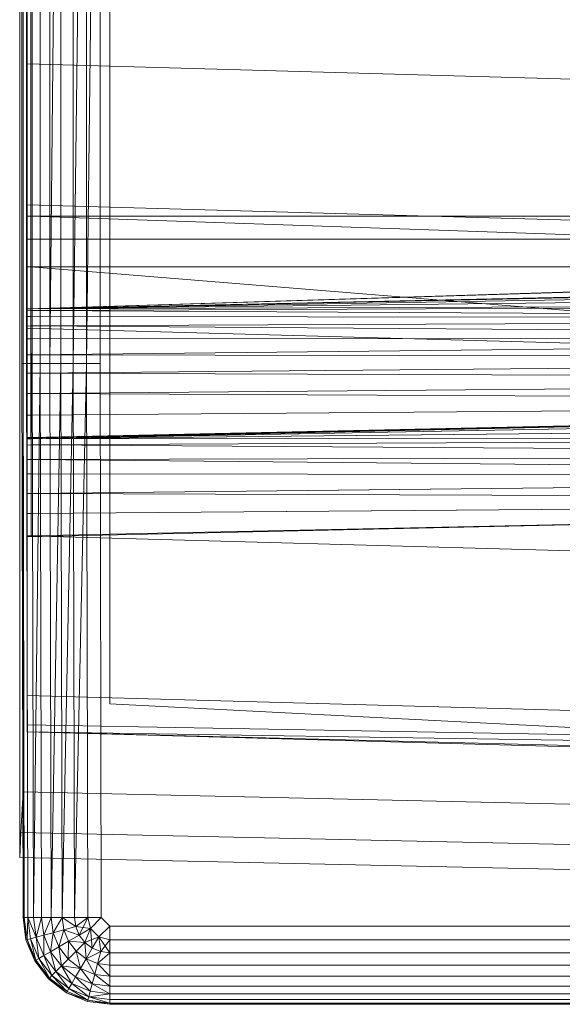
# Model space of a CAD drawing. Header units: metres. Extents: x 397.7 to 427.5, y 12.7 to 28.4.
# Tile 53 of 76: x 407.5527 to 407.6441, y 26.1113 to 26.2772. Entities that reach past the tile are written whole.
import ezdxf

# ---------------------------------------------------------------- set-up
doc = ezdxf.new("R2010")
doc.units = ezdxf.units.M
doc.layers.add('A-DETL-____-MBND', color=7, linetype='Continuous', lineweight=18)

# ---------------------------------------------------------------- blocks, each defined once
blk = doc.blocks.new('Family - Inodor P3-156643-06_TEL_P3')
at = {"layer": 'A-DETL-____-MBND', "color": 253, "true_color": 0xaaaaaa}
for p, q in [((0.00056, 0.01465), (0.00056, 0.38826)), ((0.00056, 0.01465), (0.00056, 0.38826)), ((0, 0.36417), (0, 0.03582)), ((0, 0.03582), (0, 0.36417)), ((0.00056, 0.36417), (0.00056, 0.03582)), ((0.00056, 0.03582), (0.00056, 0.36417)), ((0.01521, 0.35403), (0.01521, 0.05064)), ((0.01521, 0.35403), (0.01521, 0.05064)), ((0.00036, 0.10805), (0.00036, 0.29485)), ((0.00036, 0.10805), (0.00036, 0.29485)), ((0.00056, 0.10805), (0.00056, 0.29485)), ((0.00056, 0.29485), (0.00056, 0.10805)), ((0.00056, 0.10805), (0.00056, 0.29485)), ((0.00116, 0.10805), (0.00116, 0.29485)), ((0.00116, 0.29485), (0.00116, 0.10805)), ((0.00116, 0.10805), (0.00116, 0.29485)), ((0.00213, 0.10805), (0.00213, 0.29485)), ((0.00213, 0.29485), (0.00213, 0.10805)), ((0.00213, 0.10805), (0.00213, 0.29485)), ((0.00345, 0.10805), (0.00345, 0.29485)), ((0.00345, 0.29485), (0.00345, 0.10805)), ((0.00345, 0.10805), (0.00345, 0.29485)), ((0.00508, 0.10805), (0.00508, 0.29485)), ((0.00508, 0.29485), (0.00508, 0.10805)), ((0.00696, 0.29485), (0.00508, 0.10805)), ((0.00508, 0.10805), (0.00508, 0.29485)), ((0.00508, 0.10805), (0.00696, 0.29485)), ((0.00696, 0.10805), (0.00696, 0.29485)), ((0.00696, 0.10805), (0.00696, 0.29485)), ((0.00696, 0.10805), (0.00696, 0.29485)), ((0.00904, 0.10805), (0.00904, 0.29485)), ((0.00904, 0.29485), (0.00904, 0.10805)), ((0.01126, 0.29485), (0.00904, 0.10805)), ((0.00904, 0.10805), (0.00904, 0.29485)), ((0.00904, 0.10805), (0.01126, 0.29485)), ((0.01126, 0.10805), (0.01126, 0.29485)), ((0.01354, 0.29485), (0.01126, 0.10805)), ((0.01126, 0.10805), (0.01126, 0.29485)), ((0.01126, 0.10805), (0.01126, 0.29485)), ((0.01126, 0.10805), (0.01354, 0.29485)), ((0.01354, 0.10805), (0.01354, 0.29485)), ((0.01354, 0.29485), (0.01354, 0.10805)), ((0.01354, 0.10805), (0.01354, 0.29485)), ((0.00127, 0.11722), (0.00127, 0.28262)), ((0.00127, 0.13284), (0.00127, 0.26701)), ((0.00127, 0.267), (0.00127, 0.13339)), ((0.00186, 0.13288), (0.00186, 0.26697)), ((0.00186, 0.13288), (0.00186, 0.26697)), ((0.00186, 0.26697), (0.00186, 0.13288)), ((0.00186, 0.13288), (0.00186, 0.26697)), ((0.00127, 0.15852), (0.00127, 0.18393)), ((0.51095, 0.14444), (0.00127, 0.15852)), ((0.00127, 0.13475), (0.00127, 0.15852)), ((0.51095, 0.12067), (0.00127, 0.13475)), ((0.00127, 0.11399), (0.00127, 0.13475)), ((0.52327, 0.1334), (0.00127, 0.11723)), ((0.00127, 0.13339), (0.00127, 0.13285)), ((0.00186, 0.13288), (0.00127, 0.13284)), ((0.00186, 0.13288), (0.00127, 0.13284)), ((0.00186, 0.13288), (0.00127, 0.13285)), ((0.00186, 0.13288), (0.00127, 0.13285)), ((0.00127, 0.13285), (0.00127, 0.12897)), ((0.00127, 0.13284), (0.00127, 0.11728)), ((0.28176, 0.13288), (0.00186, 0.13288)), ((0.28176, 0.13288), (0.00186, 0.13288)), ((0.28176, 0.12326), (0.00186, 0.13288)), ((0.00186, 0.13288), (0.00187, 0.11726)), ((0.28176, 0.12326), (0.00186, 0.13288)), ((0.00187, 0.11726), (0.00186, 0.13288)), ((0.00186, 0.13288), (0.28176, 0.13288)), ((0.28176, 0.13288), (0.00186, 0.13288)), ((0.00186, 0.12899), (0.00186, 0.13288)), ((0.00186, 0.13288), (0.00186, 0.12899)), ((0.00187, 0.11726), (0.52327, 0.1334)), ((0.00187, 0.11726), (0.52327, 0.1334)), ((0.00187, 0.11726), (0.51154, 0.13288)), ((0.00187, 0.11726), (0.51154, 0.13288)), ((0.00186, 0.12899), (0.00127, 0.12897)), ((0.00186, 0.12899), (0.00127, 0.12897)), ((0.00127, 0.12897), (0.00127, 0.12431)), ((0.00186, 0.12899), (0.28176, 0.12899)), ((0.28176, 0.12899), (0.00186, 0.12899)), ((0.00186, 0.12431), (0.00186, 0.12899)), ((0.00186, 0.12899), (0.00186, 0.12431)), ((0.00186, 0.12431), (0.00127, 0.12431)), ((0.00127, 0.12431), (0.00186, 0.12431)), ((0.00127, 0.12431), (0.00127, 0.1243)), ((0.00186, 0.12431), (0.00127, 0.1243)), ((0.00127, 0.1243), (0.00186, 0.12431)), ((0.00186, 0.12431), (0.00127, 0.12428)), ((0.00186, 0.12431), (0.00127, 0.12428)), ((0.00127, 0.1243), (0.00127, 0.12428)), ((0.00127, 0.12428), (0.00127, 0.09539)), ((0.00186, 0.12431), (0.28176, 0.12431)), ((0.28176, 0.12431), (0.00186, 0.12431)), ((0.28175, 0.10165), (0.00186, 0.12431)), ((0.00186, 0.12431), (0.00192, 0.09531)), ((0.28175, 0.10165), (0.00186, 0.12431)), ((0.00192, 0.09531), (0.00186, 0.12431)), ((0.28176, 0.12326), (0.00187, 0.11726)), ((0.00187, 0.11726), (0.28176, 0.12326)), ((0.00187, 0.11726), (0.28176, 0.12326)), ((0.00187, 0.11726), (0.28176, 0.12326)), ((0.28176, 0.12295), (0.00187, 0.11726)), ((0.00187, 0.11726), (0.28176, 0.12295)), ((0.28176, 0.12197), (0.00187, 0.11726)), ((0.00187, 0.11726), (0.28176, 0.12197)), ((0.28176, 0.12037), (0.00187, 0.11726)), ((0.00187, 0.11726), (0.28176, 0.12037)), ((0.28176, 0.11819), (0.00187, 0.11726)), ((0.00187, 0.11694), (0.28176, 0.11819)), ((0.00187, 0.11726), (0.28176, 0.11819)), ((0.00187, 0.11694), (0.28176, 0.11819)), ((0.00187, 0.11726), (0.00127, 0.11728)), ((0.00127, 0.11728), (0.00187, 0.11726)), ((0.00127, 0.11728), (0.00127, 0.11723)), ((0.00187, 0.11726), (0.00127, 0.11723)), ((0.00187, 0.11726), (0.00127, 0.11723)), ((0.00127, 0.11722), (0.00187, 0.11726)), ((0.00187, 0.11726), (0.00127, 0.11722)), ((0.00127, 0.11722), (0.00127, 0.11691)), ((0.00187, 0.11694), (0.00127, 0.11691)), ((0.00187, 0.11694), (0.00127, 0.11691)), ((0.00127, 0.11691), (0.00127, 0.11594)), ((0.00187, 0.11694), (0.00187, 0.11726)), ((0.00187, 0.11726), (0.00187, 0.11694)), ((0.28176, 0.11552), (0.00187, 0.11694)), ((0.28176, 0.11552), (0.00187, 0.11694)), ((0.00187, 0.11596), (0.00187, 0.11694)), ((0.00187, 0.11694), (0.00187, 0.11596)), ((0.00187, 0.11596), (0.00127, 0.11594)), ((0.00187, 0.11596), (0.00127, 0.11594)), ((0.00127, 0.11594), (0.00127, 0.11434)), ((0.28176, 0.11552), (0.00187, 0.11596)), ((0.28176, 0.11552), (0.00187, 0.11596)), ((0.00187, 0.11436), (0.00187, 0.11596)), ((0.00187, 0.11596), (0.00187, 0.11436)), ((0.28176, 0.11552), (0.00187, 0.11436)), ((0.00187, 0.11436), (0.28176, 0.11552)), ((0.00187, 0.11436), (0.00127, 0.11434)), ((0.00187, 0.11436), (0.00127, 0.11434)), ((0.00127, 0.11434), (0.00127, 0.11218)), ((0.51095, 0.09991), (0.00127, 0.11399)), ((0.00127, 0.07896), (0.00127, 0.11399)), ((0.28176, 0.11242), (0.00187, 0.11436)), ((0.28176, 0.11242), (0.00187, 0.11436)), ((0.00187, 0.11219), (0.00187, 0.11436)), ((0.00187, 0.11436), (0.00187, 0.11219)), ((0.00187, 0.11219), (0.00127, 0.11218)), ((0.00187, 0.11219), (0.00127, 0.11218)), ((0.00127, 0.11218), (0.00127, 0.10951)), ((0.28176, 0.11242), (0.00187, 0.11219)), ((0.00187, 0.10951), (0.28176, 0.11242)), ((0.00187, 0.11219), (0.28176, 0.11242)), ((0.00187, 0.10951), (0.28176, 0.11242)), ((0.00187, 0.10951), (0.00187, 0.11219)), ((0.00187, 0.11219), (0.00187, 0.10951)), ((0.00056, 0.10805), (0.00036, 0.10805)), ((0.00056, 0.01465), (0.00036, 0.10805)), ((0.00036, 0.10805), (0.00056, 0.10805)), ((0.00056, 0.10805), (0.00036, 0.10805)), ((0.00056, 0.01465), (0.00036, 0.10805)), ((0.00116, 0.10805), (0.00056, 0.10805)), ((0.00076, 0.01465), (0.00056, 0.10805)), ((0.00056, 0.10805), (0.00116, 0.10805)), ((0.00056, 0.10805), (0.00056, 0.01465)), ((0.00116, 0.10805), (0.00056, 0.10805)), ((0.00076, 0.01465), (0.00056, 0.10805)), ((0.00076, 0.01465), (0.00056, 0.10805)), ((0.00056, 0.01465), (0.00056, 0.10805)), ((0.00213, 0.10805), (0.00116, 0.10805)), ((0.00136, 0.01465), (0.00116, 0.10805)), ((0.00116, 0.10805), (0.00213, 0.10805)), ((0.00116, 0.10805), (0.00136, 0.01465)), ((0.00213, 0.10805), (0.00116, 0.10805)), ((0.00136, 0.01465), (0.00116, 0.10805)), ((0.00187, 0.10951), (0.00127, 0.10951)), ((0.00127, 0.10951), (0.00187, 0.10951)), ((0.00187, 0.10951), (0.00127, 0.10951)), ((0.00187, 0.10951), (0.00127, 0.10951)), ((0.00127, 0.10951), (0.00127, 0.10642)), ((0.28176, 0.10898), (0.00187, 0.10951)), ((0.28176, 0.10898), (0.00187, 0.10951)), ((0.00187, 0.10641), (0.00187, 0.10951)), ((0.00187, 0.10951), (0.00187, 0.10641)), ((0.28176, 0.10898), (0.00187, 0.10641)), ((0.00187, 0.10641), (0.28176, 0.10898)), ((0.00345, 0.10805), (0.00213, 0.10805)), ((0.00233, 0.01465), (0.00213, 0.10805)), ((0.00213, 0.10805), (0.00345, 0.10805)), ((0.00213, 0.10805), (0.00233, 0.01465)), ((0.00345, 0.10805), (0.00213, 0.10805)), ((0.00233, 0.01465), (0.00213, 0.10805)), ((0.00345, 0.10805), (0.00233, 0.01465)), ((0.00233, 0.01465), (0.00345, 0.10805)), ((0.00365, 0.01465), (0.00345, 0.10805)), ((0.00345, 0.10805), (0.00508, 0.10805)), ((0.00508, 0.10805), (0.00345, 0.10805)), ((0.00365, 0.01465), (0.00345, 0.10805)), ((0.00365, 0.01465), (0.00345, 0.10805)), ((0.00528, 0.01465), (0.00508, 0.10805)), ((0.00696, 0.10805), (0.00508, 0.10805)), ((0.00508, 0.10805), (0.00528, 0.01465)), ((0.00696, 0.10805), (0.00508, 0.10805)), ((0.00528, 0.01465), (0.00508, 0.10805)), ((0.00696, 0.10805), (0.00528, 0.01465)), ((0.00528, 0.01465), (0.00696, 0.10805)), ((0.00716, 0.01465), (0.00696, 0.10805)), ((0.00696, 0.10805), (0.00904, 0.10805)), ((0.00904, 0.10805), (0.00696, 0.10805)), ((0.00716, 0.01465), (0.00696, 0.10805)), ((0.00716, 0.01465), (0.00696, 0.10805)), ((0.00904, 0.10805), (0.00716, 0.01465)), ((0.00716, 0.01465), (0.00904, 0.10805)), ((0.00924, 0.01465), (0.00904, 0.10805)), ((0.01126, 0.10805), (0.00904, 0.10805)), ((0.01126, 0.10805), (0.00904, 0.10805)), ((0.00924, 0.01465), (0.00904, 0.10805)), ((0.00924, 0.01465), (0.00904, 0.10805)), ((0.01126, 0.10805), (0.00924, 0.01465)), ((0.00924, 0.01465), (0.01126, 0.10805)), ((0.01146, 0.01465), (0.01126, 0.10805)), ((0.01354, 0.10805), (0.01126, 0.10805)), ((0.01354, 0.10805), (0.01126, 0.10805)), ((0.01146, 0.01465), (0.01126, 0.10805)), ((0.01146, 0.01465), (0.01126, 0.10805)), ((0.01374, 0.01465), (0.01354, 0.10805)), ((0.01354, 0.10805), (0.01374, 0.01465)), ((0.01354, 0.10805), (0.01374, 0.01465)), ((0.00187, 0.10641), (0.00127, 0.10642)), ((0.00127, 0.10642), (0.00187, 0.10641)), ((0.00127, 0.10642), (0.00127, 0.10642)), ((0.00187, 0.10641), (0.00127, 0.10642)), ((0.00127, 0.10642), (0.00187, 0.10641)), ((0.00127, 0.10642), (0.00127, 0.10641)), ((0.00187, 0.10641), (0.00127, 0.10641)), ((0.00187, 0.10641), (0.00127, 0.10641)), ((0.00127, 0.10641), (0.00127, 0.10299)), ((0.28176, 0.10533), (0.00187, 0.10641)), ((0.00187, 0.10641), (0.00187, 0.10298)), ((0.28176, 0.10533), (0.00187, 0.10641)), ((0.00187, 0.10298), (0.00187, 0.10641)), ((0.28176, 0.10533), (0.00187, 0.10298)), ((0.00187, 0.10298), (0.28176, 0.10533)), ((0.00187, 0.10298), (0.00127, 0.10299)), ((0.00127, 0.10299), (0.00187, 0.10298)), ((0.00127, 0.10299), (0.00127, 0.10298)), ((0.00187, 0.10298), (0.00127, 0.10298)), ((0.00127, 0.10298), (0.00187, 0.10298)), ((0.00127, 0.10298), (0.00127, 0.10297)), ((0.00187, 0.10298), (0.00127, 0.10297)), ((0.00187, 0.10298), (0.00127, 0.10297)), ((0.00127, 0.10297), (0.00127, 0.09933)), ((0.28176, 0.10156), (0.00187, 0.10298)), ((0.28176, 0.10156), (0.00187, 0.10298)), ((0.00187, 0.09932), (0.00187, 0.10298)), ((0.00187, 0.10298), (0.00187, 0.09932)), ((0.28176, 0.10156), (0.00127, 0.09542)), ((0.28176, 0.10156), (0.00187, 0.09932)), ((0.00187, 0.09555), (0.28176, 0.10156)), ((0.00187, 0.09932), (0.28176, 0.10156)), ((0.00187, 0.09555), (0.28176, 0.10156)), ((0.28175, 0.10165), (0.00192, 0.09531)), ((0.00192, 0.09531), (0.28175, 0.10165)), ((0.28181, 0.10065), (0.00192, 0.09531)), ((0.00192, 0.09531), (0.28181, 0.10065)), ((0.00187, 0.09932), (0.00127, 0.09933)), ((0.00127, 0.09933), (0.00187, 0.09932)), ((0.00127, 0.09933), (0.00127, 0.09932)), ((0.00187, 0.09932), (0.00127, 0.09932)), ((0.00187, 0.09932), (0.00127, 0.09932)), ((0.00127, 0.09932), (0.00127, 0.09556)), ((0.00187, 0.09555), (0.00187, 0.09932)), ((0.00187, 0.09932), (0.00187, 0.09555)), ((0.28181, 0.0982), (0.00192, 0.09531)), ((0.00192, 0.09531), (0.28181, 0.0982)), ((0.00187, 0.09555), (0.00127, 0.09556)), ((0.00127, 0.09556), (0.00187, 0.09555)), ((0.00127, 0.09556), (0.00127, 0.09555)), ((0.00187, 0.09555), (0.00127, 0.09552)), ((0.00187, 0.09555), (0.00127, 0.09555)), ((0.00127, 0.09555), (0.00187, 0.09555)), ((0.00127, 0.09555), (0.00127, 0.09553)), ((0.00187, 0.09555), (0.00127, 0.09553)), ((0.00127, 0.09553), (0.00187, 0.09555)), ((0.00187, 0.09555), (0.00127, 0.09552)), ((0.00127, 0.09553), (0.00127, 0.09552)), ((0.00127, 0.09552), (0.00127, 0.09542)), ((0.00192, 0.09531), (0.00127, 0.09539)), ((0.00127, 0.09539), (0.00192, 0.09531)), ((0.00127, 0.09539), (0.00127, 0.09528)), ((0.00192, 0.09531), (0.00127, 0.09528)), ((0.00192, 0.09531), (0.00127, 0.09528)), ((0.00127, 0.09528), (0.00127, 0.09428)), ((0.28181, 0.09576), (0.00192, 0.09531)), ((0.00192, 0.09431), (0.28181, 0.09576)), ((0.00192, 0.09531), (0.28181, 0.09576)), ((0.00192, 0.09431), (0.28181, 0.09576)), ((0.00192, 0.09431), (0.00192, 0.09531)), ((0.00192, 0.09531), (0.00192, 0.09431)), ((0.00192, 0.09431), (0.00127, 0.09428)), ((0.00192, 0.09431), (0.00127, 0.09428)), ((0.00127, 0.09428), (0.00127, 0.09183)), ((0.28181, 0.09248), (0.00192, 0.09431)), ((0.28181, 0.09248), (0.00192, 0.09431)), ((0.00192, 0.09185), (0.00192, 0.09431)), ((0.00192, 0.09431), (0.00192, 0.09185)), ((0.00192, 0.09185), (0.00127, 0.09183)), ((0.00192, 0.09185), (0.00127, 0.09183)), ((0.00127, 0.09183), (0.00127, 0.08941)), ((0.28181, 0.09248), (0.00192, 0.09185)), ((0.00192, 0.09185), (0.28181, 0.09248)), ((0.28181, 0.08906), (0.00192, 0.09185)), ((0.28181, 0.08906), (0.00192, 0.09185)), ((0.00192, 0.08942), (0.00192, 0.09185)), ((0.00192, 0.09185), (0.00192, 0.08942)), ((0.00192, 0.08942), (0.00127, 0.08941)), ((0.00192, 0.08942), (0.00127, 0.08941)), ((0.00127, 0.08941), (0.00127, 0.08614)), ((0.28181, 0.08906), (0.00192, 0.08942)), ((0.28181, 0.08906), (0.00192, 0.08942)), ((0.00192, 0.08614), (0.00192, 0.08942)), ((0.00192, 0.08942), (0.00192, 0.08614)), ((0.28181, 0.08906), (0.00192, 0.08614)), ((0.00192, 0.08614), (0.28181, 0.08906)), ((0.00192, 0.08614), (0.00127, 0.08614)), ((0.00127, 0.08614), (0.00192, 0.08614)), ((0.00127, 0.08614), (0.00127, 0.08614)), ((0.00192, 0.08614), (0.00127, 0.08614)), ((0.00192, 0.08614), (0.00127, 0.08614)), ((0.00127, 0.08614), (0.00127, 0.08273)), ((0.28181, 0.08497), (0.00127, 0.07882)), ((0.28181, 0.08497), (0.00192, 0.08614)), ((0.00192, 0.08614), (0.00192, 0.08272)), ((0.28181, 0.08497), (0.00192, 0.08614)), ((0.00192, 0.08272), (0.00192, 0.08614)), ((0.28181, 0.08497), (0.00192, 0.08272)), ((0.00192, 0.07896), (0.28181, 0.08497)), ((0.00192, 0.08272), (0.28181, 0.08497)), ((0.00192, 0.07896), (0.28181, 0.08497)), ((0.00192, 0.08272), (0.00127, 0.08273)), ((0.00127, 0.08273), (0.00192, 0.08272)), ((0.00127, 0.08273), (0.00127, 0.08272)), ((0.00192, 0.08272), (0.00127, 0.08272)), ((0.00127, 0.08272), (0.00192, 0.08272)), ((0.00127, 0.08272), (0.00127, 0.08271)), ((0.00192, 0.08272), (0.00127, 0.08271)), ((0.00192, 0.08272), (0.00127, 0.08271)), ((0.00127, 0.08271), (0.00127, 0.07897)), ((0.00192, 0.07896), (0.00192, 0.08272)), ((0.00192, 0.08272), (0.00192, 0.07896)), ((0.00192, 0.07896), (0.00127, 0.07897)), ((0.00127, 0.07897), (0.00192, 0.07896)), ((0.00127, 0.07897), (0.00127, 0.07896)), ((0.51095, 0.06488), (0.00127, 0.07896)), ((0.00127, 0.05207), (0.00127, 0.07896)), ((0.00192, 0.07896), (0.00127, 0.07894)), ((0.00192, 0.07896), (0.00127, 0.07896)), ((0.00127, 0.07896), (0.00192, 0.07896)), ((0.00127, 0.07896), (0.00127, 0.07894)), ((0.00192, 0.07896), (0.00127, 0.07894)), ((0.00127, 0.07894), (0.00192, 0.07896)), ((0.00192, 0.07896), (0.00127, 0.07894)), ((0.00127, 0.07894), (0.00127, 0.07882)), ((0.00127, 0.07894), (0.00127, 0.07894)), ((0.51095, 0.03799), (0.00127, 0.05207)), ((0.00127, 0.04712), (0.00127, 0.05207)), ((0.01521, 0.05064), (0.15161, 0.0437)), ((0.17966, 0.04228), (0.01521, 0.05064)), ((0.51095, 0.03799), (0.00127, 0.04712)), ((0.00127, 0.04594), (0.00127, 0.04712)), ((0.51095, 0.03799), (0.00127, 0.04594)), ((0.51095, 0.03305), (0.00127, 0.04594)), ((0.51095, 0.03186), (0.00127, 0.04594)), ((0, 0.03582), (0, 0.02899)), ((0, 0.02899), (0, 0.03582)), ((0.00056, 0.03582), (0.00022, 0.02899)), ((0.00022, 0.02899), (0.00056, 0.03582)), ((0.00056, 0.03582), (0.31998, 0.0287)), ((0.00056, 0.03582), (0.31998, 0.0287)), ((0, 0.02899), (0, 0.02477)), ((0, 0.02477), (0, 0.02899)), ((0.00022, 0.02899), (0, 0.02477)), ((0, 0.02477), (0.00022, 0.02899)), ((0.00022, 0.02899), (0.31971, 0.02187)), ((0.00022, 0.02899), (0.31971, 0.02187)), ((0, 0.02477), (0.31954, 0.01764)), ((0, 0.02477), (0.31954, 0.01764)), ((0.00106, 0.01086), (0.00056, 0.01465)), ((0.00106, 0.01086), (0.00056, 0.01465)), ((0.00076, 0.01465), (0.00056, 0.01465)), ((0.00106, 0.01086), (0.00056, 0.01465)), ((0.00076, 0.01465), (0.00056, 0.01465)), ((0.00076, 0.01465), (0.00056, 0.01465)), ((0.00106, 0.01086), (0.00056, 0.01465)), ((0.00136, 0.01465), (0.00076, 0.01465)), ((0.00126, 0.01091), (0.00076, 0.01465)), ((0.00076, 0.01465), (0.00136, 0.01465)), ((0.00076, 0.01465), (0.00106, 0.01086)), ((0.00136, 0.01465), (0.00076, 0.01465)), ((0.00126, 0.01091), (0.00076, 0.01465)), ((0.00126, 0.01091), (0.00076, 0.01465)), ((0.00106, 0.01086), (0.00076, 0.01465)), ((0.00136, 0.01465), (0.00126, 0.01091)), ((0.00126, 0.01091), (0.00136, 0.01465)), ((0.00233, 0.01465), (0.00136, 0.01465)), ((0.00183, 0.01106), (0.00136, 0.01465)), ((0.00136, 0.01465), (0.00233, 0.01465)), ((0.00233, 0.01465), (0.00136, 0.01465)), ((0.00277, 0.01132), (0.00136, 0.01465)), ((0.00277, 0.01132), (0.00136, 0.01465)), ((0.00183, 0.01106), (0.00136, 0.01465)), ((0.00183, 0.01106), (0.00136, 0.01465)), ((0.00365, 0.01465), (0.00233, 0.01465)), ((0.00233, 0.01465), (0.00277, 0.01132)), ((0.00365, 0.01465), (0.00233, 0.01465)), ((0.00233, 0.01465), (0.00277, 0.01132)), ((0.00365, 0.01465), (0.00233, 0.01465)), ((0.00277, 0.01132), (0.00233, 0.01465)), ((0.00365, 0.01465), (0.00277, 0.01132)), ((0.00277, 0.01132), (0.00365, 0.01465)), ((0.00528, 0.01465), (0.00365, 0.01465)), ((0.00405, 0.01166), (0.00365, 0.01465)), ((0.00365, 0.01465), (0.00528, 0.01465)), ((0.00528, 0.01465), (0.00365, 0.01465)), ((0.00405, 0.01166), (0.00365, 0.01465)), ((0.00405, 0.01166), (0.00365, 0.01465)), ((0.00528, 0.01465), (0.00405, 0.01166)), ((0.00405, 0.01166), (0.00528, 0.01465)), ((0.00716, 0.01465), (0.00528, 0.01465)), ((0.00562, 0.01208), (0.00528, 0.01465)), ((0.00716, 0.01465), (0.00528, 0.01465)), ((0.00716, 0.01465), (0.00528, 0.01465)), ((0.00562, 0.01208), (0.00528, 0.01465)), ((0.00562, 0.01208), (0.00528, 0.01465)), ((0.00716, 0.01465), (0.00562, 0.01208)), ((0.00562, 0.01208), (0.00716, 0.01465)), ((0.00924, 0.01465), (0.00716, 0.01465)), ((0.00744, 0.01257), (0.00716, 0.01465)), ((0.00924, 0.01465), (0.00716, 0.01465)), ((0.00924, 0.01465), (0.00716, 0.01465)), ((0.00945, 0.01311), (0.00716, 0.01465)), ((0.00945, 0.01311), (0.00716, 0.01465)), ((0.00744, 0.01257), (0.00716, 0.01465)), ((0.00744, 0.01257), (0.00716, 0.01465)), ((0.01146, 0.01465), (0.00924, 0.01465)), ((0.00924, 0.01465), (0.00945, 0.01311)), ((0.01146, 0.01465), (0.00924, 0.01465)), ((0.00924, 0.01465), (0.00945, 0.01311)), ((0.01146, 0.01465), (0.00924, 0.01465)), ((0.00945, 0.01311), (0.00924, 0.01465)), ((0.01146, 0.01465), (0.00945, 0.01311)), ((0.01146, 0.01465), (0.00945, 0.01311)), ((0.00945, 0.01311), (0.01146, 0.01465)), ((0.01004, 0.01167), (0.01146, 0.01465)), ((0.01004, 0.01167), (0.01146, 0.01465)), ((0.01374, 0.01465), (0.01146, 0.01465)), ((0.01196, 0.01277), (0.01146, 0.01465)), ((0.01146, 0.01465), (0.01374, 0.01465)), ((0.01196, 0.01277), (0.01146, 0.01465)), ((0.01146, 0.01465), (0.01374, 0.01465)), ((0.01196, 0.01277), (0.01146, 0.01465)), ((0.01374, 0.01465), (0.01196, 0.01277)), ((0.01196, 0.01277), (0.01374, 0.01465)), ((0.01196, 0.01277), (0.01374, 0.01465)), ((0.01521, 0.01318), (0.01374, 0.01465)), ((0.01374, 0.01465), (0.01521, 0.01318)), ((0.01521, 0.01318), (0.01374, 0.01465)), ((0.00405, 0.01166), (0.00277, 0.01132)), ((0.00405, 0.01166), (0.00277, 0.01132)), ((0.00277, 0.01132), (0.00405, 0.01166)), ((0.00562, 0.01208), (0.00405, 0.01166)), ((0.00562, 0.01208), (0.00405, 0.01166)), ((0.00405, 0.01166), (0.00562, 0.01208)), ((0.0052, 0.00887), (0.00405, 0.01166)), ((0.0052, 0.00887), (0.00405, 0.01166)), ((0.00406, 0.00821), (0.00405, 0.01166)), ((0.0052, 0.00887), (0.00405, 0.01166)), ((0.00406, 0.00821), (0.00405, 0.01166)), ((0.0052, 0.00887), (0.00562, 0.01208)), ((0.0052, 0.00887), (0.00562, 0.01208)), ((0.00744, 0.01257), (0.00562, 0.01208)), ((0.00744, 0.01257), (0.00562, 0.01208)), ((0.00562, 0.01208), (0.00744, 0.01257)), ((0.00661, 0.00968), (0.00562, 0.01208)), ((0.00661, 0.00968), (0.00562, 0.01208)), ((0.00661, 0.00968), (0.00562, 0.01208)), ((0.00661, 0.00968), (0.00744, 0.01257)), ((0.00661, 0.00968), (0.00744, 0.01257)), ((0.00945, 0.01311), (0.00744, 0.01257)), ((0.00945, 0.01311), (0.00744, 0.01257)), ((0.00744, 0.01257), (0.00945, 0.01311)), ((0.00824, 0.01062), (0.00744, 0.01257)), ((0.01004, 0.01167), (0.00744, 0.01257)), ((0.01004, 0.01167), (0.00744, 0.01257)), ((0.00824, 0.01062), (0.00744, 0.01257)), ((0.00824, 0.01062), (0.00744, 0.01257)), ((0.01004, 0.01167), (0.00824, 0.01062)), ((0.01004, 0.01167), (0.00824, 0.01062)), ((0.00824, 0.01062), (0.01004, 0.01167)), ((0.01196, 0.01277), (0.00945, 0.01311)), ((0.01004, 0.01167), (0.00945, 0.01311)), ((0.01004, 0.01167), (0.00945, 0.01311)), ((0.01004, 0.01167), (0.00945, 0.01311)), ((0.01196, 0.01277), (0.01004, 0.01167)), ((0.01196, 0.01277), (0.01004, 0.01167)), ((0.01004, 0.01167), (0.01196, 0.01277)), ((0.01099, 0.01043), (0.01004, 0.01167)), ((0.01099, 0.01043), (0.01004, 0.01167)), ((0.01099, 0.01043), (0.01004, 0.01167)), ((0.01196, 0.01277), (0.01099, 0.01043)), ((0.01099, 0.01043), (0.01196, 0.01277)), ((0.01099, 0.01043), (0.01196, 0.01277)), ((0.01334, 0.0114), (0.01196, 0.01277)), ((0.01196, 0.01277), (0.01334, 0.0114)), ((0.01334, 0.0114), (0.01196, 0.01277)), ((0.01223, 0.00948), (0.01196, 0.01277)), ((0.01223, 0.00948), (0.01196, 0.01277)), ((0.01521, 0.01318), (0.01334, 0.0114)), ((0.01521, 0.01318), (0.01334, 0.0114)), ((0.01334, 0.0114), (0.01521, 0.01318)), ((0.15024, 0.01318), (0.01521, 0.01318)), ((0.01521, 0.0109), (0.01521, 0.01318)), ((0.01521, 0.01318), (0.15024, 0.01318)), ((0.15024, 0.01318), (0.01521, 0.01318)), ((0.01521, 0.0109), (0.01521, 0.01318)), ((0.01521, 0.0109), (0.01521, 0.01318)), ((0.00126, 0.01091), (0.00106, 0.01086)), ((0.00126, 0.01091), (0.00106, 0.01086)), ((0.00106, 0.01086), (0.00126, 0.01091)), ((0.00253, 0.00733), (0.00106, 0.01086)), ((0.00253, 0.00733), (0.00106, 0.01086)), ((0.00253, 0.00733), (0.00106, 0.01086)), ((0.00253, 0.00733), (0.00106, 0.01086)), ((0.00183, 0.01106), (0.00126, 0.01091)), ((0.00183, 0.01106), (0.00126, 0.01091)), ((0.00126, 0.01091), (0.00183, 0.01106)), ((0.0027, 0.00743), (0.00126, 0.01091)), ((0.0027, 0.00743), (0.00126, 0.01091)), ((0.00253, 0.00733), (0.00126, 0.01091)), ((0.0027, 0.00743), (0.00126, 0.01091)), ((0.00253, 0.00733), (0.00126, 0.01091)), ((0.00277, 0.01132), (0.00183, 0.01106)), ((0.00277, 0.01132), (0.00183, 0.01106)), ((0.00183, 0.01106), (0.00277, 0.01132)), ((0.00322, 0.00772), (0.00183, 0.01106)), ((0.00322, 0.00772), (0.00183, 0.01106)), ((0.0027, 0.00743), (0.00183, 0.01106)), ((0.00322, 0.00772), (0.00183, 0.01106)), ((0.0027, 0.00743), (0.00183, 0.01106)), ((0.00406, 0.00821), (0.00277, 0.01132)), ((0.00406, 0.00821), (0.00277, 0.01132)), ((0.00322, 0.00772), (0.00277, 0.01132)), ((0.00406, 0.00821), (0.00277, 0.01132)), ((0.00322, 0.00772), (0.00277, 0.01132)), ((0.00824, 0.01062), (0.00661, 0.00968)), ((0.00824, 0.01062), (0.00661, 0.00968)), ((0.00661, 0.00968), (0.00824, 0.01062)), ((0.00819, 0.00763), (0.00824, 0.01062)), ((0.00819, 0.00763), (0.00824, 0.01062)), ((0.00952, 0.00896), (0.00824, 0.01062)), ((0.01099, 0.01043), (0.00824, 0.01062)), ((0.01099, 0.01043), (0.00824, 0.01062)), ((0.00952, 0.00896), (0.00824, 0.01062)), ((0.00952, 0.00896), (0.00824, 0.01062)), ((0.01099, 0.01043), (0.00952, 0.00896)), ((0.01099, 0.01043), (0.00952, 0.00896)), ((0.00952, 0.00896), (0.01099, 0.01043)), ((0.01334, 0.0114), (0.01099, 0.01043)), ((0.01223, 0.00948), (0.01099, 0.01043)), ((0.01223, 0.00948), (0.01099, 0.01043)), ((0.01223, 0.00948), (0.01099, 0.01043)), ((0.01119, 0.00768), (0.01099, 0.01043)), ((0.01119, 0.00768), (0.01099, 0.01043)), ((0.01334, 0.0114), (0.01223, 0.00948)), ((0.01334, 0.0114), (0.01223, 0.00948)), ((0.01223, 0.00948), (0.01334, 0.0114)), ((0.01521, 0.0109), (0.01334, 0.0114)), ((0.01367, 0.00888), (0.01334, 0.0114)), ((0.01521, 0.0109), (0.01334, 0.0114)), ((0.01367, 0.00888), (0.01334, 0.0114)), ((0.01521, 0.0109), (0.01334, 0.0114)), ((0.01521, 0.00868), (0.01334, 0.0114)), ((0.01521, 0.00868), (0.01334, 0.0114)), ((0.01367, 0.00888), (0.01334, 0.0114)), ((0.01521, 0.0109), (0.01367, 0.00888)), ((0.15024, 0.0109), (0.01521, 0.0109)), ((0.01521, 0.00868), (0.01521, 0.0109)), ((0.01521, 0.0109), (0.15024, 0.0109)), ((0.01521, 0.0109), (0.01521, 0.00868)), ((0.15024, 0.0109), (0.01521, 0.0109)), ((0.01521, 0.00868), (0.01521, 0.0109)), ((0.0052, 0.00887), (0.00406, 0.00821)), ((0.0052, 0.00887), (0.00406, 0.00821)), ((0.00406, 0.00821), (0.0052, 0.00887)), ((0.00661, 0.00968), (0.0052, 0.00887)), ((0.00661, 0.00968), (0.0052, 0.00887)), ((0.0052, 0.00887), (0.00661, 0.00968)), ((0.00704, 0.00648), (0.0052, 0.00887)), ((0.00704, 0.00648), (0.0052, 0.00887)), ((0.00611, 0.00554), (0.0052, 0.00887)), ((0.00704, 0.00648), (0.0052, 0.00887)), ((0.00611, 0.00554), (0.0052, 0.00887)), ((0.00819, 0.00763), (0.00661, 0.00968)), ((0.00819, 0.00763), (0.00661, 0.00968)), ((0.00704, 0.00648), (0.00661, 0.00968)), ((0.00819, 0.00763), (0.00661, 0.00968)), ((0.00704, 0.00648), (0.00661, 0.00968)), ((0.00952, 0.00896), (0.00819, 0.00763)), ((0.00952, 0.00896), (0.00819, 0.00763)), ((0.00819, 0.00763), (0.00952, 0.00896)), ((0.01119, 0.00768), (0.00952, 0.00896)), ((0.01119, 0.00768), (0.00952, 0.00896)), ((0.01119, 0.00768), (0.00952, 0.00896)), ((0.01025, 0.00605), (0.00952, 0.00896)), ((0.01025, 0.00605), (0.00952, 0.00896)), ((0.01223, 0.00948), (0.01119, 0.00768)), ((0.01223, 0.00948), (0.01119, 0.00768)), ((0.01119, 0.00768), (0.01223, 0.00948)), ((0.01367, 0.00888), (0.01119, 0.00768)), ((0.01119, 0.00768), (0.01367, 0.00888)), ((0.01367, 0.00888), (0.01223, 0.00948)), ((0.01367, 0.00888), (0.01223, 0.00948)), ((0.01367, 0.00888), (0.01223, 0.00948)), ((0.01313, 0.00687), (0.01367, 0.00888)), ((0.01313, 0.00687), (0.01367, 0.00888)), ((0.01313, 0.00687), (0.01367, 0.00888)), ((0.01521, 0.00868), (0.01313, 0.00687)), ((0.01313, 0.00687), (0.01521, 0.00868)), ((0.01521, 0.00868), (0.01367, 0.00888)), ((0.01521, 0.00868), (0.01367, 0.00888)), ((0.01521, 0.00868), (0.01367, 0.00888)), ((0.15024, 0.00868), (0.01521, 0.00868)), ((0.01521, 0.0066), (0.01521, 0.00868)), ((0.01521, 0.00868), (0.15024, 0.00868)), ((0.15024, 0.00868), (0.01521, 0.00868)), ((0.01521, 0.0066), (0.01521, 0.00868)), ((0.01521, 0.0066), (0.01521, 0.00868)), ((0.0027, 0.00743), (0.00253, 0.00733)), ((0.0027, 0.00743), (0.00253, 0.00733)), ((0.00253, 0.00733), (0.0027, 0.00743)), ((0.00485, 0.00429), (0.00253, 0.00733)), ((0.00485, 0.00429), (0.00253, 0.00733)), ((0.00485, 0.00429), (0.00253, 0.00733)), ((0.00485, 0.00429), (0.00253, 0.00733)), ((0.00322, 0.00772), (0.0027, 0.00743)), ((0.00322, 0.00772), (0.0027, 0.00743)), ((0.0027, 0.00743), (0.00322, 0.00772)), ((0.005, 0.00443), (0.0027, 0.00743)), ((0.005, 0.00443), (0.0027, 0.00743)), ((0.00485, 0.00429), (0.0027, 0.00743)), ((0.005, 0.00443), (0.0027, 0.00743)), ((0.00485, 0.00429), (0.0027, 0.00743)), ((0.00406, 0.00821), (0.00322, 0.00772)), ((0.00406, 0.00821), (0.00322, 0.00772)), ((0.00322, 0.00772), (0.00406, 0.00821)), ((0.00542, 0.00485), (0.00322, 0.00772)), ((0.00542, 0.00485), (0.00322, 0.00772)), ((0.005, 0.00443), (0.00322, 0.00772)), ((0.00542, 0.00485), (0.00322, 0.00772)), ((0.005, 0.00443), (0.00322, 0.00772)), ((0.00611, 0.00554), (0.00406, 0.00821)), ((0.00611, 0.00554), (0.00406, 0.00821)), ((0.00542, 0.00485), (0.00406, 0.00821)), ((0.00611, 0.00554), (0.00406, 0.00821)), ((0.00542, 0.00485), (0.00406, 0.00821)), ((0.00819, 0.00763), (0.00704, 0.00648)), ((0.00819, 0.00763), (0.00704, 0.00648)), ((0.00704, 0.00648), (0.00819, 0.00763)), ((0.01025, 0.00605), (0.00819, 0.00763)), ((0.01025, 0.00605), (0.00819, 0.00763)), ((0.01025, 0.00605), (0.00819, 0.00763)), ((0.01119, 0.00768), (0.01025, 0.00605)), ((0.01119, 0.00768), (0.01025, 0.00605)), ((0.01025, 0.00605), (0.01119, 0.00768)), ((0.01313, 0.00687), (0.01119, 0.00768)), ((0.01313, 0.00687), (0.01119, 0.00768)), ((0.01313, 0.00687), (0.01119, 0.00768)), ((0.01264, 0.00505), (0.01119, 0.00768)), ((0.01264, 0.00505), (0.01119, 0.00768)), ((0.01313, 0.00687), (0.01264, 0.00505)), ((0.01313, 0.00687), (0.01264, 0.00505)), ((0.01264, 0.00505), (0.01313, 0.00687)), ((0.01521, 0.0066), (0.01313, 0.00687)), ((0.01521, 0.0066), (0.01313, 0.00687)), ((0.01521, 0.0066), (0.01313, 0.00687)), ((0.01521, 0.00472), (0.01313, 0.00687)), ((0.01521, 0.00472), (0.01313, 0.00687)), ((0.00611, 0.00554), (0.00542, 0.00485)), ((0.00611, 0.00554), (0.00542, 0.00485)), ((0.00542, 0.00485), (0.00611, 0.00554)), ((0.00704, 0.00648), (0.00611, 0.00554)), ((0.00704, 0.00648), (0.00611, 0.00554)), ((0.00611, 0.00554), (0.00704, 0.00648)), ((0.00877, 0.0035), (0.00611, 0.00554)), ((0.00877, 0.0035), (0.00611, 0.00554)), ((0.00829, 0.00265), (0.00611, 0.00554)), ((0.00877, 0.0035), (0.00611, 0.00554)), ((0.00829, 0.00265), (0.00611, 0.00554)), ((0.00943, 0.00464), (0.00704, 0.00648)), ((0.01025, 0.00605), (0.00704, 0.00648)), ((0.01025, 0.00605), (0.00704, 0.00648)), ((0.00943, 0.00464), (0.00704, 0.00648)), ((0.00877, 0.0035), (0.00704, 0.00648)), ((0.00943, 0.00464), (0.00704, 0.00648)), ((0.00877, 0.0035), (0.00704, 0.00648)), ((0.01025, 0.00605), (0.00943, 0.00464)), ((0.01025, 0.00605), (0.00943, 0.00464)), ((0.00943, 0.00464), (0.01025, 0.00605)), ((0.01264, 0.00505), (0.01025, 0.00605)), ((0.01264, 0.00505), (0.01025, 0.00605)), ((0.01264, 0.00505), (0.01025, 0.00605)), ((0.01222, 0.00348), (0.01025, 0.00605)), ((0.01222, 0.00348), (0.01025, 0.00605)), ((0.01264, 0.00505), (0.01222, 0.00348)), ((0.01264, 0.00505), (0.01222, 0.00348)), ((0.01222, 0.00348), (0.01264, 0.00505)), ((0.01521, 0.00472), (0.01264, 0.00505)), ((0.01521, 0.00472), (0.01264, 0.00505)), ((0.01521, 0.00472), (0.01264, 0.00505)), ((0.01521, 0.00309), (0.01264, 0.00505)), ((0.01521, 0.00309), (0.01264, 0.00505)), ((0.15024, 0.0066), (0.01521, 0.0066)), ((0.01521, 0.0066), (0.01521, 0.00472)), ((0.01521, 0.0066), (0.15024, 0.0066)), ((0.01521, 0.0066), (0.01521, 0.00472)), ((0.15024, 0.0066), (0.01521, 0.0066)), ((0.01521, 0.00472), (0.01521, 0.0066)), ((0.005, 0.00443), (0.00485, 0.00429)), ((0.005, 0.00443), (0.00485, 0.00429)), ((0.00485, 0.00429), (0.005, 0.00443)), ((0.00789, 0.00196), (0.00485, 0.00429)), ((0.00789, 0.00196), (0.00485, 0.00429)), ((0.00789, 0.00196), (0.00485, 0.00429)), ((0.00799, 0.00214), (0.00485, 0.00429)), ((0.00799, 0.00214), (0.00485, 0.00429)), ((0.00789, 0.00196), (0.00485, 0.00429)), ((0.00542, 0.00485), (0.005, 0.00443)), ((0.00542, 0.00485), (0.005, 0.00443)), ((0.005, 0.00443), (0.00542, 0.00485)), ((0.00799, 0.00214), (0.005, 0.00443)), ((0.00799, 0.00214), (0.005, 0.00443)), ((0.00799, 0.00214), (0.005, 0.00443)), ((0.00829, 0.00265), (0.00542, 0.00485)), ((0.00829, 0.00265), (0.00542, 0.00485)), ((0.00799, 0.00214), (0.00542, 0.00485)), ((0.00829, 0.00265), (0.00542, 0.00485)), ((0.00799, 0.00214), (0.00542, 0.00485)), ((0.00877, 0.0035), (0.00829, 0.00265)), ((0.00877, 0.0035), (0.00829, 0.00265)), ((0.00829, 0.00265), (0.00877, 0.0035)), ((0.00943, 0.00464), (0.00877, 0.0035)), ((0.00943, 0.00464), (0.00877, 0.0035)), ((0.00877, 0.0035), (0.00943, 0.00464)), ((0.01188, 0.00221), (0.00877, 0.0035)), ((0.01188, 0.00221), (0.00877, 0.0035)), ((0.01163, 0.00127), (0.00877, 0.0035)), ((0.01188, 0.00221), (0.00877, 0.0035)), ((0.01163, 0.00127), (0.00877, 0.0035)), ((0.01222, 0.00348), (0.00943, 0.00464)), ((0.01222, 0.00348), (0.00943, 0.00464)), ((0.01188, 0.00221), (0.00943, 0.00464)), ((0.01222, 0.00348), (0.00943, 0.00464)), ((0.01188, 0.00221), (0.00943, 0.00464)), ((0.01222, 0.00348), (0.01188, 0.00221)), ((0.01222, 0.00348), (0.01188, 0.00221)), ((0.01188, 0.00221), (0.01222, 0.00348)), ((0.01521, 0.00309), (0.01222, 0.00348)), ((0.01521, 0.00309), (0.01222, 0.00348)), ((0.01521, 0.00309), (0.01222, 0.00348)), ((0.01521, 0.00177), (0.01222, 0.00348)), ((0.01521, 0.00177), (0.01222, 0.00348)), ((0.15024, 0.00472), (0.01521, 0.00472)), ((0.01521, 0.00472), (0.01521, 0.00309)), ((0.01521, 0.00472), (0.15024, 0.00472)), ((0.01521, 0.00472), (0.01521, 0.00309)), ((0.15024, 0.00472), (0.01521, 0.00472)), ((0.01521, 0.00309), (0.01521, 0.00472)), ((0.00799, 0.00214), (0.00789, 0.00196)), ((0.00799, 0.00214), (0.00789, 0.00196)), ((0.00789, 0.00196), (0.00799, 0.00214)), ((0.01142, 0.0005), (0.00789, 0.00196)), ((0.01142, 0.0005), (0.00789, 0.00196)), ((0.01142, 0.0005), (0.00789, 0.00196)), ((0.01147, 0.00069), (0.00789, 0.00196)), ((0.01147, 0.00069), (0.00789, 0.00196)), ((0.01142, 0.0005), (0.00789, 0.00196)), ((0.00829, 0.00265), (0.00799, 0.00214)), ((0.00829, 0.00265), (0.00799, 0.00214)), ((0.00799, 0.00214), (0.00829, 0.00265)), ((0.01147, 0.00069), (0.00799, 0.00214)), ((0.01147, 0.00069), (0.00799, 0.00214)), ((0.01147, 0.00069), (0.00799, 0.00214)), ((0.01163, 0.00127), (0.00829, 0.00265)), ((0.01163, 0.00127), (0.00829, 0.00265)), ((0.01147, 0.00069), (0.00829, 0.00265)), ((0.01163, 0.00127), (0.00829, 0.00265)), ((0.01147, 0.00069), (0.00829, 0.00265)), ((0.01188, 0.00221), (0.01163, 0.00127)), ((0.01188, 0.00221), (0.01163, 0.00127)), ((0.01163, 0.00127), (0.01188, 0.00221)), ((0.01521, 0.00177), (0.01163, 0.00127)), ((0.01163, 0.00127), (0.01521, 0.00177)), ((0.01521, 0.00177), (0.01188, 0.00221)), ((0.01521, 0.00177), (0.01188, 0.00221)), ((0.01521, 0.00177), (0.01188, 0.00221)), ((0.15024, 0.00309), (0.01521, 0.00309)), ((0.01521, 0.00309), (0.01521, 0.00177)), ((0.01521, 0.00309), (0.15024, 0.00309)), ((0.01521, 0.00309), (0.01521, 0.00177)), ((0.15024, 0.00309), (0.01521, 0.00309)), ((0.01521, 0.00177), (0.01521, 0.00309)), ((0.15024, 0.00177), (0.01521, 0.00177)), ((0.01521, 0.0008), (0.01521, 0.00177)), ((0.01521, 0.00177), (0.15024, 0.00177)), ((0.15024, 0.00177), (0.01521, 0.00177)), ((0.01521, 0.0008), (0.01521, 0.00177)), ((0.01521, 0.0008), (0.01521, 0.00177)), ((0.01147, 0.00069), (0.01142, 0.0005)), ((0.01147, 0.00069), (0.01142, 0.0005)), ((0.01142, 0.0005), (0.01147, 0.00069)), ((0.01521, 0), (0.01142, 0.0005)), ((0.01521, 0), (0.01142, 0.0005)), ((0.01521, 0), (0.01142, 0.0005)), ((0.01521, 0), (0.01142, 0.0005)), ((0.01163, 0.00127), (0.01147, 0.00069)), ((0.01163, 0.00127), (0.01147, 0.00069)), ((0.01147, 0.00069), (0.01163, 0.00127)), ((0.01521, 0.0002), (0.01147, 0.00069)), ((0.01521, 0.0002), (0.01147, 0.00069)), ((0.01521, 0), (0.01147, 0.00069)), ((0.01521, 0.0002), (0.01147, 0.00069)), ((0.01521, 0), (0.01147, 0.00069)), ((0.01521, 0.0008), (0.01163, 0.00127)), ((0.01521, 0.0008), (0.01163, 0.00127)), ((0.01521, 0.0008), (0.01163, 0.00127)), ((0.01521, 0.0002), (0.01163, 0.00127)), ((0.01521, 0.0002), (0.01163, 0.00127)), ((0.15024, 0.0008), (0.01521, 0.0008)), ((0.01521, 0.0008), (0.01521, 0.0002)), ((0.01521, 0.0008), (0.15024, 0.0008)), ((0.01521, 0.0008), (0.01521, 0.0002)), ((0.15024, 0.0008), (0.01521, 0.0008)), ((0.01521, 0.0002), (0.01521, 0.0008)), ((0.15024, 0.0002), (0.01521, 0.0002)), ((0.01521, 0.0002), (0.01521, 0)), ((0.01521, 0.0002), (0.15024, 0.0002)), ((0.01521, 0.0002), (0.01521, 0)), ((0.15024, 0.0002), (0.01521, 0.0002)), ((0.01521, 0), (0.01521, 0.0002)), ((0.15024, 0), (0.01521, 0)), ((0.15024, 0), (0.01521, 0)), ((0.15024, 0), (0.01521, 0)), ((0.01521, 0), (0.15024, 0))]:
    blk.add_line(p, q, dxfattribs=at)
blk = doc.blocks.new('LONDR55-XX_ZZ-ARQ-CAA-M3D-Londres55_ifc-1-06_TEL_P3')
at = {"layer": 'A-DETL-____-MBND', "color": 253, "lineweight": 18, "true_color": 0xaaaaaa}
blk.add_blockref('Family - Inodor P3-156643-06_TEL_P3', (407.55268, 26.11126), dxfattribs=at)

msp = doc.modelspace()

# ---------------------------------------------------------------- block references
at = {"lineweight": 5}
msp.add_blockref('LONDR55-XX_ZZ-ARQ-CAA-M3D-Londres55_ifc-1-06_TEL_P3', (0, 0), dxfattribs=at)

doc.saveas('drawing.dxf')
